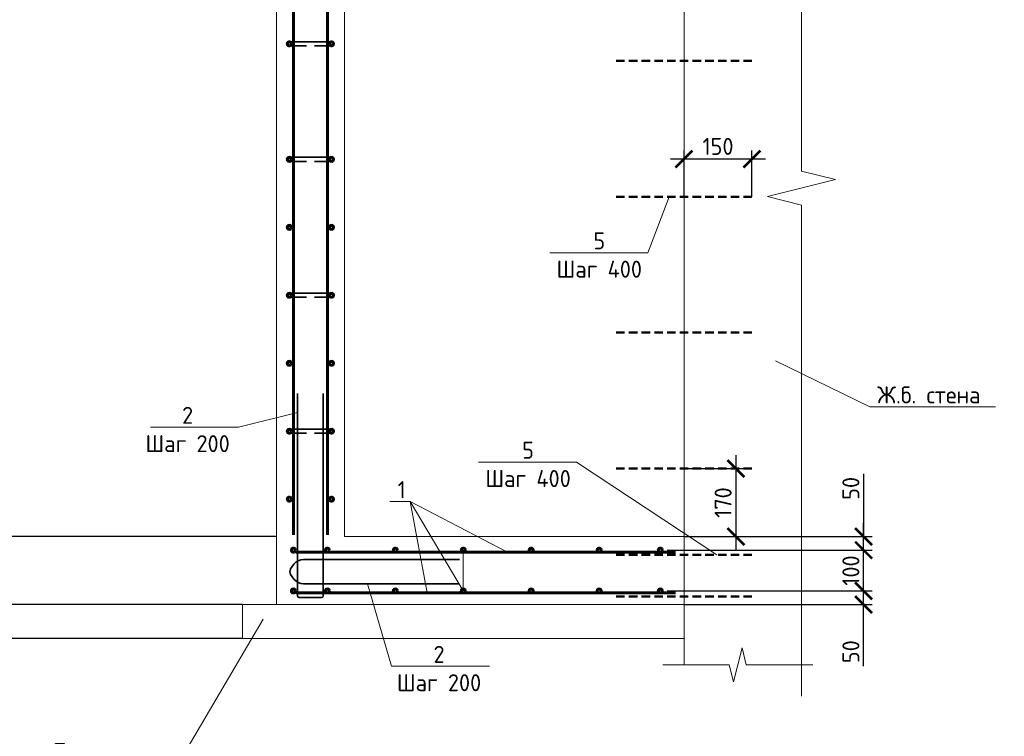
# Model space of a CAD drawing. Header units: millimetres. Extents: x 130535 to 3472113, y -52734 to 121434.
# Tile 90 of 100: x 749900 to 764394, y -3868 to 6676. Entities that reach past the tile are written whole.
import ezdxf
from ezdxf import colors
from ezdxf.entities.mleader import LeaderData, LeaderLine
from ezdxf.math import Vec2, Vec3

# ---------------------------------------------------------------- set-up
doc = ezdxf.new("R2010")
doc.units = ezdxf.units.MM
doc.linetypes.add('DASHED2', pattern=[0.375, 0.25, -0.125])
doc.layers.get('DEFPOINTS').update_dxf_attribs({"color": 1, "lineweight": 0})
for name, color, linetype, lineweight in [('Основная 0.35', 200, 'Continuous', 35), ('Основная 0.60', 142, 'Continuous', 60), ('РАЗМЕРЫ', 1, 'Continuous', 9), ('Символы 0.20', 1, 'Continuous', 20), ('Текст 0.25', 82, 'Continuous', 25), ('Тонкая', 81, 'Continuous', 20), ('Тонкая 0.20', 30, 'Continuous', 20)]:
    doc.layers.add(name, color=color, linetype=linetype, lineweight=lineweight)
doc.styles.add('GOST-2.304_Type-B', font='GOST_Common.ttf')
doc.styles.add('ГОСТ', font='isocpeur.TTF')
doc.dimstyles.new('СПДС', dxfattribs={"dimscale": 100, "dimtxt": 2.5, "dimasz": 2.5, "dimexe": 1.25, "dimexo": 0, "dimtad": 1, "dimdec": 0, "dimtxsty": 'GOST-2.304_Type-B', "dimblk": 'ARCHTICK', "dimcen": 2.5, "dimdle": 2, "dimadec": 0, "dimazin": 2, "dimtfac": 0.75, "dimtdec": 0, "dimtmove": 1, "dimatfit": 3, "dimfxl": 1, "dimtolj": 1, "dimarcsym": 1})

# ---------------------------------------------------------------- blocks, each defined once
blk = doc.blocks.new('_None')
blk = doc.blocks.new('_ArchTick')
at = {"color": 0, "linetype": 'ByBlock', "const_width": 0.15}
blk.add_lwpolyline([(-0.5, -0.5), (0.5, 0.5)], dxfattribs=at)
blk = doc.blocks.new('*D523')
at = {"layer": 'DEFPOINTS', "color": 0, "linetype": 'Continuous', "lineweight": 0, "transparency": 16777216}
for p in [(759429, -1729), (762323, -1729), (759679, -1929)]:
    blk.add_point(p, dxfattribs=at)
at = {"layer": 'РАЗМЕРЫ', "color": 0, "linetype": 'Continuous', "lineweight": -2, "transparency": 16777216}
for p, q in [((762323, -2129), (762323, -1529)), ((759429, -1729), (762448, -1729)), ((759679, -1929), (762448, -1929)), ((762323, -2836), (762323, -1929))]:
    blk.add_line(p, q, dxfattribs=at)
at = {"layer": 'РАЗМЕРЫ', "color": 0, "linetype": 'Continuous', "lineweight": -2, "transparency": 16777216, "xscale": 250, "yscale": 250, "zscale": 250}
for p, rotation in [((762323, -1729), 90), ((762323, -1929), 270)]:
    blk.add_blockref('_ArchTick', p, dxfattribs=dict(at, rotation=rotation))
at = {"layer": 'РАЗМЕРЫ', "color": 0, "linetype": 'Continuous', "lineweight": 0, "transparency": 16777216, "insert": (762135, -2623), "char_height": 250, "attachment_point": 5, "rotation": 90, "style": 'GOST-2.304_Type-B'}
blk.add_mtext('\\A1;50', dxfattribs=at)
blk = doc.blocks.new('*D524')
at = {"layer": 'DEFPOINTS', "color": 0, "linetype": 'Continuous', "lineweight": 0, "transparency": 16777216}
for p in [(759429, -1129), (762323, -1129), (759429, -1729)]:
    blk.add_point(p, dxfattribs=at)
at = {"layer": 'РАЗМЕРЫ', "color": 0, "linetype": 'Continuous', "lineweight": -2, "transparency": 16777216}
for p, q in [((762323, -1929), (762323, -929)), ((759429, -1129), (762448, -1129)), ((759429, -1729), (762448, -1729))]:
    blk.add_line(p, q, dxfattribs=at)
at = {"layer": 'РАЗМЕРЫ', "color": 0, "linetype": 'Continuous', "lineweight": -2, "transparency": 16777216, "xscale": 250, "yscale": 250, "zscale": 250}
for p, rotation in [((762323, -1129), 90), ((762323, -1729), 270)]:
    blk.add_blockref('_ArchTick', p, dxfattribs=dict(at, rotation=rotation))
at = {"layer": 'РАЗМЕРЫ', "color": 0, "linetype": 'Continuous', "lineweight": 0, "transparency": 16777216, "insert": (762135, -1429), "char_height": 250, "attachment_point": 5, "rotation": 90, "style": 'GOST-2.304_Type-B'}
blk.add_mtext('\\A1;100', dxfattribs=at)
blk = doc.blocks.new('*D525')
at = {"layer": 'DEFPOINTS', "color": 0, "linetype": 'Continuous', "lineweight": 0, "transparency": 16777216}
for p in [(759679, -929), (762323, -929), (759429, -1129)]:
    blk.add_point(p, dxfattribs=at)
at = {"layer": 'РАЗМЕРЫ', "color": 0, "linetype": 'Continuous', "lineweight": -2, "transparency": 16777216}
for p, q in [((762323, -8), (762323, -929)), ((762323, -1329), (762323, -729)), ((759679, -929), (762448, -929)), ((759429, -1129), (762448, -1129))]:
    blk.add_line(p, q, dxfattribs=at)
at = {"layer": 'РАЗМЕРЫ', "color": 0, "linetype": 'Continuous', "lineweight": -2, "transparency": 16777216, "xscale": 250, "yscale": 250, "zscale": 250}
for p, rotation in [((762323, -929), 90), ((762323, -1129), 270)]:
    blk.add_blockref('_ArchTick', p, dxfattribs=dict(at, rotation=rotation))
at = {"layer": 'РАЗМЕРЫ', "color": 0, "linetype": 'Continuous', "lineweight": 0, "transparency": 16777216, "insert": (762135, -220), "char_height": 250, "attachment_point": 5, "rotation": 90, "style": 'GOST-2.304_Type-B'}
blk.add_mtext('\\A1;50', dxfattribs=at)
blk = doc.blocks.new('*D531')
at = {"layer": 'DEFPOINTS', "color": 0, "linetype": 'Continuous', "lineweight": 0, "transparency": 16777216}
for p in [(749310, -1929), (753179, -1929), (753179, -2429)]:
    blk.add_point(p, dxfattribs=at)
at = {"layer": 'РАЗМЕРЫ', "color": 0, "linetype": 'Continuous', "lineweight": -2, "transparency": 16777216}
for p, q in [((749310, -2629), (749310, -1729)), ((753179, -1929), (749185, -1929)), ((753179, -2429), (749185, -2429)), ((749310, -3756), (749310, -2429))]:
    blk.add_line(p, q, dxfattribs=at)
at = {"layer": 'РАЗМЕРЫ', "color": 0, "linetype": 'Continuous', "lineweight": -2, "transparency": 16777216, "xscale": 250, "yscale": 250, "zscale": 250}
for p, rotation in [((749310, -1929), 90), ((749310, -2429), 270)]:
    blk.add_blockref('_ArchTick', p, dxfattribs=dict(at, rotation=rotation))
at = {"layer": 'РАЗМЕРЫ', "color": 0, "linetype": 'Continuous', "lineweight": 0, "transparency": 16777216, "insert": (749122, -3481), "char_height": 250, "attachment_point": 5, "rotation": 90, "style": 'GOST-2.304_Type-B'}
blk.add_mtext('\\A1;100', dxfattribs=at)
blk = doc.blocks.new('*D532')
at = {"layer": 'DEFPOINTS', "color": 0, "linetype": 'Continuous', "lineweight": 0, "transparency": 16777216}
for p in [(749310, -929), (753679, -929), (753179, -1929)]:
    blk.add_point(p, dxfattribs=at)
at = {"layer": 'РАЗМЕРЫ', "color": 0, "linetype": 'Continuous', "lineweight": -2, "transparency": 16777216}
for p, q in [((749310, -2129), (749310, -729)), ((753679, -929), (749185, -929)), ((753179, -1929), (749185, -1929))]:
    blk.add_line(p, q, dxfattribs=at)
at = {"layer": 'РАЗМЕРЫ', "color": 0, "linetype": 'Continuous', "lineweight": -2, "transparency": 16777216, "xscale": 250, "yscale": 250, "zscale": 250}
for p, rotation in [((749310, -929), 90), ((749310, -1929), 270)]:
    blk.add_blockref('_ArchTick', p, dxfattribs=dict(at, rotation=rotation))
at = {"layer": 'РАЗМЕРЫ', "color": 0, "linetype": 'Continuous', "lineweight": 0, "transparency": 16777216, "insert": (749122, -1429), "char_height": 250, "attachment_point": 5, "rotation": 90, "style": 'GOST-2.304_Type-B'}
blk.add_mtext('\\A1;200', dxfattribs=at)
blk = doc.blocks.new('*D535')
at = {"layer": 'DEFPOINTS', "color": 0, "linetype": 'Continuous', "lineweight": 0, "transparency": 16777216}
for p in [(749310, 10571), (753679, 10571), (749561, -929)]:
    blk.add_point(p, dxfattribs=at)
at = {"layer": 'РАЗМЕРЫ', "color": 0, "linetype": 'Continuous', "lineweight": -2, "transparency": 16777216}
for p, q in [((749310, -1129), (749310, 10771)), ((753679, 10571), (749185, 10571)), ((749561, -929), (749185, -929))]:
    blk.add_line(p, q, dxfattribs=at)
at = {"layer": 'РАЗМЕРЫ', "color": 0, "linetype": 'Continuous', "lineweight": -2, "transparency": 16777216, "xscale": 250, "yscale": 250, "zscale": 250}
for p, rotation in [((749310, 10571), 90), ((749310, -929), 270)]:
    blk.add_blockref('_ArchTick', p, dxfattribs=dict(at, rotation=rotation))
at = {"layer": 'РАЗМЕРЫ', "color": 0, "linetype": 'Continuous', "lineweight": 0, "transparency": 16777216, "insert": (749122, 4821), "char_height": 250, "attachment_point": 5, "rotation": 90, "style": 'GOST-2.304_Type-B'}
blk.add_mtext('\\A1;2300', dxfattribs=at)
blk = doc.blocks.new('*D514')
at = {"layer": 'DEFPOINTS', "color": 0, "linetype": 'Continuous', "lineweight": 0, "transparency": 16777216}
for p in [(759679, 4625), (759679, 4071), (760679, 4071)]:
    blk.add_point(p, dxfattribs=at)
at = {"layer": 'РАЗМЕРЫ', "color": 0, "linetype": 'Continuous', "lineweight": -2, "transparency": 16777216}
for p, q in [((759679, 4071), (759679, 4750)), ((760679, 4071), (760679, 4750)), ((760879, 4625), (759479, 4625))]:
    blk.add_line(p, q, dxfattribs=at)
at = {"layer": 'РАЗМЕРЫ', "color": 0, "linetype": 'Continuous', "lineweight": -2, "transparency": 16777216, "xscale": 250, "yscale": 250, "zscale": 250, "rotation": 180}
blk.add_blockref('_ArchTick', (759679, 4625), dxfattribs=at)
at = {"layer": 'РАЗМЕРЫ', "color": 0, "linetype": 'Continuous', "lineweight": -2, "transparency": 16777216, "xscale": 250, "yscale": 250, "zscale": 250}
blk.add_blockref('_ArchTick', (760679, 4625), dxfattribs=at)
at = {"layer": 'РАЗМЕРЫ', "color": 0, "linetype": 'Continuous', "lineweight": 0, "transparency": 16777216, "insert": (760179, 4812), "char_height": 250, "attachment_point": 5, "style": 'GOST-2.304_Type-B'}
blk.add_mtext('\\A1;150', dxfattribs=at)
blk = doc.blocks.new('*D562')
at = {"layer": 'DEFPOINTS', "color": 0, "linetype": 'Continuous', "lineweight": 0, "transparency": 16777216}
for p in [(759679, 71), (759679, -929), (760442, -929)]:
    blk.add_point(p, dxfattribs=at)
at = {"layer": 'РАЗМЕРЫ', "color": 0, "linetype": 'Continuous', "lineweight": -2, "transparency": 16777216}
for p, q in [((760442, 271), (760442, -1129)), ((759679, 71), (760567, 71)), ((759679, -929), (760567, -929))]:
    blk.add_line(p, q, dxfattribs=at)
at = {"layer": 'РАЗМЕРЫ', "color": 0, "linetype": 'Continuous', "lineweight": -2, "transparency": 16777216, "xscale": 250, "yscale": 250, "zscale": 250}
for p, rotation in [((760442, 71), 90), ((760442, -929), 270)]:
    blk.add_blockref('_ArchTick', p, dxfattribs=dict(at, rotation=rotation))
at = {"layer": 'РАЗМЕРЫ', "color": 0, "linetype": 'Continuous', "lineweight": 0, "transparency": 16777216, "insert": (760254, -429), "char_height": 250, "attachment_point": 5, "rotation": 90, "style": 'GOST-2.304_Type-B'}
blk.add_mtext('\\A1;170', dxfattribs=at)

msp = doc.modelspace()

# ---------------------------------------------------------------- linework, layer by layer
at = {"linetype": 'DASHED2', "lineweight": 50, "ltscale": 500}
for p, q in [((760679.5, 6071.3), (758679.5, 6071.3)), ((760679.5, 4071.3), (758679.5, 4071.3)), ((760679.5, 2071.3), (758679.5, 2071.3)), ((760679.5, 71.3), (758679.5, 71.3)), ((760679.5, -1198.8), (758679.5, -1198.8)), ((760679.5, -1808.8), (758679.5, -1808.8))]:
    msp.add_line(p, q, dxfattribs=at)
at = {"linetype": 'ByBlock', "lineweight": 20, "ltscale": 0.5}
msp.add_lwpolyline([(761406.3, 11373.7), (761406.3, 4448.7), (761906.3, 4323.7), (760906.3, 4073.7), (761406.3, 3948.7), (761406.3, -3276.3)], dxfattribs=at)
at = {"layer": 'Основная 0.35'}
for p, q in [((753869.5, 6351.2), (754489.5, 6351.2)), ((753869.5, 6291.2), (754119.5, 6291.2)), ((754489.5, 6291.2), (754239.5, 6291.2)), ((753869.5, 4651.2), (754489.5, 4651.2)), ((753869.5, 4591.2), (754119.5, 4591.2)), ((754489.5, 4591.2), (754239.5, 4591.2)), ((753869.5, 2651.2), (754489.5, 2651.2)), ((753869.5, 2591.2), (754119.5, 2591.2)), ((754489.5, 2591.2), (754239.5, 2591.2)), ((753989.5, -1800.8), (753989.5, 1174.2)), ((754369.5, -1800.8), (754369.5, 1174.2)), ((753869.5, 651.2), (754489.5, 651.2)), ((753869.5, 591.2), (754119.5, 591.2)), ((754489.5, 591.2), (754239.5, 591.2)), ((756375.1, -1264.5), (754125.1, -1264.5)), ((756375.1, -1625.1), (754125.1, -1625.1)), ((754344.5, -1825.8), (754014.5, -1825.8))]:
    msp.add_line(p, q, dxfattribs=at)
for centre, radius, start, end in [((753869.5, 6321.2), 30, 90, 270), ((754489.5, 6321.2), 30, 270, 90), ((753869.5, 4621.2), 30, 90, 270), ((754489.5, 4621.2), 30, 270, 90), ((753869.5, 2621.2), 30, 90, 270), ((754489.5, 2621.2), 30, 270, 90), ((753869.5, 621.2), 30, 90, 270), ((754489.5, 621.2), 30, 270, 90), ((754102.5, -1496.5), 233.1, 84.44835, 167.41224), ((754102.5, -1393.1), 233.1, 192.58776, 275.55165), ((754014.5, -1800.8), 25, 180, 270), ((754344.5, -1800.8), 25, 270, 0)]:
    msp.add_arc(centre, radius, start, end, dxfattribs=at)
at = {"layer": 'Основная 0.60'}
for p, q in [((753929.5, -903.8), (753929.5, 10446.2)), ((754429.5, -903.8), (754429.5, 10446.2)), ((753963.3, -1158.8), (759554.5, -1158.8)), ((753963.3, -1758.8), (759554.5, -1758.8))]:
    msp.add_line(p, q, dxfattribs=at)
for centre in [(753869.5, 6321.2), (754489.5, 6321.2), (753869.5, 4621.2), (754489.5, 4621.2), (753869.5, 3621.2), (754489.5, 3621.2), (753869.5, 2621.2), (754489.5, 2621.2), (753869.5, 1621.2), (754489.5, 1621.2), (753869.5, 621.2), (754489.5, 621.2), (753869.5, -378.8), (754489.5, -378.8), (753929.5, -1128.8), (754429.5, -1128.8), (755429.5, -1128.8), (756429.5, -1128.8), (757429.5, -1128.8), (758429.5, -1128.8), (759329.5, -1128.8), (753929.5, -1728.8), (754429.5, -1728.8), (755429.5, -1728.8), (756429.5, -1728.8), (757429.5, -1728.8), (758429.5, -1728.8), (759329.5, -1728.8)]:
    msp.add_circle(centre, 30, dxfattribs=at)
at = {"layer": 'РАЗМЕРЫ', "linetype": 'Continuous', "lineweight": 0}
for q in [(755897.5, -1758.8), (757079.6, -1158.8)]:
    msp.add_line((755647.9, -412.9), q, dxfattribs=at)
at = {"layer": 'Символы 0.20'}
msp.add_line((753118.8, 679.9), (753018.8, 679.9), dxfattribs=at)
for points in [[(753989.5, 897.6), (753118.8, 679.9)], [(753018.8, 679.9), (751824.2, 679.9)]]:
    msp.add_lwpolyline(points, dxfattribs=at)
at = {"layer": 'Тонкая'}
msp.add_lwpolyline([(761575.1, -2817.4), (761425.1, -2817.4), (760595.6, -2817.4), (760533.1, -2567.4), (760408.1, -3067.4), (760345.6, -2817.4), (759516, -2817.4), (759366, -2817.4)], dxfattribs=at)
at = {"layer": 'Тонкая 0.20'}
for p, q in [((759679.5, 11123.7), (759679.5, -2817.4)), ((753679.5, 10571.2), (753679.5, -903.8)), ((754679.5, -903.8), (754679.5, 10571.2)), ((753679.5, 5235.8), (753679.5, -1928.8)), ((754679.5, -928.8), (754679.5, 5235.8)), ((759679.5, -928.8), (754679.5, -928.8)), ((759679.5, -1928.8), (759679.5, -928.8)), ((752179.5, -1928.8), (751679.5, -1928.8)), ((753179.5, -1928.8), (759679.5, -1928.8)), ((753179.5, -1928.8), (753179.5, -2428.8)), ((753179.5, -2428.8), (759679.5, -2428.8))]:
    msp.add_line(p, q, dxfattribs=at)

# ---------------------------------------------------------------- texts
at = {"insert": (153574.3, 18462.6), "char_height": 330, "attachment_point": 1, "style": 'ГОСТ'}
msp.add_mtext_dynamic_manual_height_columns('\\pi10055.14148;{\\H1.5152x;\\P\\pi7542.56108;Общие указания\\P\\pi1650;}1.^IРабочая документация разработана в соответствии с заданием на проектирование, требованиями действующих технических регламентов, стандартов, сводов правил и других документов, содержащих установленные требования.\\P2.^IРабочая документация выполнена в соответствии со следующими нормативными и техническими документами:\\P-^IСП 20.13330.2016 "Нагрузки и Воздействия";\\P-^IСП 63.13330.2012 "Бетонные и железобетонные конструкции. Основные положения";\\P-^IСП 22.13330.2016 "Основания зданий и сооружений";\\P-^IСП 45.13330.2012 "Земляные сооружения, основания и фундаменты".\\P3.   За относительную отметку 0,000 принята отметка чистого пола первого этажа.\\P4.^IПеречень видов работ, для которых необходимо составлять акты освидетельствования скрытых работ:\\P-^Iармирование конструкций;\\P-^Iосвидетельствование опалубки перед бетонированием;\\P-^Iвыполнение сварочных работ;\\P-^Iотбор контрольных проб бетона;\\P-^Iсоответствие законченных железобетонных конструкций проекту с отображением качества работ;\\P-^Iустройство монолитных конструкций, выполняемых в зимнее время;  \\P\\pi0;        -    устройство гидроизоляции;\\P\\pi1650;-^Iуплотнение грунтов и обратную засыпку.\\PЗапрещается выполнение последующих работ при отсутствии актов освидетельствования предшествующих скрытых работ во всех случаях.\\P\\pi0;        5. Проект рассчитан на производство работ в период положительных температур. В случае выполнения работ при отрицательных температурах необходимо выполнять требования СНиП часть 3 по производству работ и ППР.\\P        6. При минимальной температуре воздуха до минус 15°С допускается:\\P\\pi1650;-выдерживание бетона в конструкции методом термоса, при предварительном разогреве бетонной смеси;\\P -форсированный электроразогрев бетона в конструкции с повторным уплотнением.\\PПри минимальной температуре воздуха до минус 25°С допускается:\\P -обогрев бетона в греющей опалубке с помощью низкотемпературных электронагревателей;\\P -электродный сквозной прогрев бетона;\\P -электрообогрев с помощью греющего провода.', width=18460.283, gutter_width=5800, heights=[33815.2], dxfattribs=at)
at = {"layer": 'Символы 0.20', "insert": (752371.7, 979.9), "char_height": 250, "attachment_point": 2, "style": 'GOST-2.304_Type-B'}
msp.add_mtext('2\\PШаг 200', dxfattribs=at)
at = {"layer": 'Текст 0.25', "char_height": 250, "attachment_point": 1, "style": 'GOST-2.304_Type-B'}
for insert in [(580193.7, 4816.9), (644751.2, 4816.9), (709308.8, 4816.9)]:
    msp.add_mtext_dynamic_manual_height_columns('\\pi750;1 Обратную засыпку пазух выполнять непучинистым, ненабухающим грунтом без органических включений с проливкой водой слоями не более 20 см с уплотнением грунта до коэффициента уплотнения 0,95.\\P2 При производстве земляных работ не допускать ухудшения свойств грунтов и качества подготовленного основания вследствие замачивания, промерзания, размыва, повреждения механизмами и транспортом.\\P3 Поз. 5 установить на хим. анкер BIT 200 (EASY FIX DIT-200) или аналог. Анкеровка выполняется в теле стен, ступеней и в теле плиты по всей длине с шагом 400 мм.\\P4 При изготовлении пространственных арматурных каркасов соединение стержней выполнять при помощи вязальной проволоки. \\P5 Поз. 4 установить в шахматном порядке.\\P6 Выполнить обмазочную гидроизоляцию всех поверхностей, соприкасающихся с грунтом, горячим битумом за 2 раза.\\P7 Поз. 2 выполняется в теле стен, ступеней и в теле плиты по всей длине с шагом 200 мм', width=17507.725, gutter_width=1250, heights=[0], dxfattribs=dict(at, insert=insert))

# ---------------------------------------------------------------- dimensions: what is measured, and where the dimension line sits
at = {"layer": 'РАЗМЕРЫ', "color": 3, "linetype": 'Continuous', "lineweight": 0}
for base, p1, p2, picture, middle in [((749309.7, 10571.2), (749560.6, -928.8), (753679.5, 10571.2), '*D535', (749122.2, 4821.2)), ((749309.7, -928.8), (753179.5, -1928.8), (753679.5, -928.8), '*D532', (749122.2, -1428.8))]:
    dim = msp.add_linear_dim(base=base, p1=p1, p2=p2, angle=90, dimstyle='СПДС', override={"dimlfac": 0.2}, dxfattribs=at)
    dim.commit()
    dim.dimension.update_dxf_attribs({"geometry": picture, "text_midpoint": middle})
at = {"layer": 'РАЗМЕРЫ', "linetype": 'Continuous', "lineweight": 0}
for base, p1, p2, angle, text, picture, middle in [((759679.5, 4624.9), (760679.5, 4071.3), (759679.5, 4071.3), 180, '150', '*D514', (760179.5, 4812.4)), ((760442, -928.8), (759679.5, 71.3), (759679.5, -928.8), 90, '170', '*D562', (760254.5, -428.7))]:
    dim = msp.add_linear_dim(base=base, p1=p1, p2=p2, angle=angle, text=text, dimstyle='СПДС', dxfattribs=at)
    dim.commit()
    dim.dimension.update_dxf_attribs({"geometry": picture, "text_midpoint": middle})
at = {"layer": 'РАЗМЕРЫ', "color": 3, "linetype": 'Continuous', "lineweight": 0}
for base, p1, p2, picture, middle in [((762322.6, -928.8), (759429.5, -1128.8), (759679.5, -928.8), '*D525', (762341.4, -220.3)), ((762322.6, -1728.8), (759679.5, -1928.8), (759429.5, -1728.8), '*D523', (762271, -2623.4))]:
    dim = msp.add_linear_dim(base=base, p1=p1, p2=p2, angle=90, text='50', dimstyle='СПДС', override={"dimlfac": 0.2}, dxfattribs=at)
    dim.commit()
    dim.dimension.update_dxf_attribs({"geometry": picture, "text_midpoint": middle, "dimtype": 160})
dim = msp.add_linear_dim(base=(762322.6, -1128.8), p1=(759429.5, -1728.8), p2=(759429.5, -1128.8), angle=90, text='100', dimstyle='СПДС', override={"dimlfac": 0.2}, dxfattribs=at)
dim.commit()
dim.dimension.update_dxf_attribs({"geometry": '*D524', "text_midpoint": (762135.1, -1428.8)})
dim = msp.add_linear_dim(base=(749309.7, -1928.8), p1=(753179.5, -2428.8), p2=(753179.5, -1928.8), angle=90, dimstyle='СПДС', override={"dimlfac": 0.2}, dxfattribs=at)
dim.commit()
dim.dimension.update_dxf_attribs({"geometry": '*D531', "text_midpoint": (749065.8, -3481.1), "dimtype": 160})

# ---------------------------------------------------------------- leaders
at = {"layer": 'Символы 0.20'}
ml = msp.add_multileader_mtext('Standard', dxfattribs=at)
ml.set_content('5\\PШаг 400', color=256, style='GOST-2.304_Type-B')
ml.set_leader_properties(color=256, linetype='ByLayer', lineweight=-1)
ml.set_arrow_properties(name='NONE')
ml.build(insert=Vec2(0, 0))
ml.multileader.update_dxf_attribs({"text_left_attachment_type": 6, "text_right_attachment_type": 6, "dogleg_length": 1, "arrow_head_size": 18, "scale": 20})
ctx = ml.context
ctx.base_point, ctx.scale, ctx.char_height, ctx.arrow_head_size, ctx.landing_gap_size, ctx.plane_origin = Vec3(757817.5, 3246.7), 20, 250, 18, 9, Vec3(759896.8, 3371.3)
ctx.left_attachment, ctx.right_attachment, ctx.text_align_type = 6, 6, 1
notes = []
notes.append((ctx, [(0, (1, 1, 0), (759146.1, 3246.7), (-1, 0), 100, [(0, [(759461.9, 4071.3)], 0, [])])]))
ctx.mtext.insert, ctx.mtext.alignment, ctx.mtext.flow_direction = Vec3(758431.8, 3546.7), 2, 5
ml = msp.add_multileader_mtext('Standard', dxfattribs=at)
ml.set_content('Ж.б. стена', color=256, style='GOST-2.304_Type-B')
ml.set_leader_properties(color=256, linetype='ByLayer', lineweight=-1)
ml.set_arrow_properties(name='NONE')
ml.build(insert=Vec2(0, 0))
ml.multileader.update_dxf_attribs({"text_left_attachment_type": 6, "text_right_attachment_type": 6, "dogleg_length": 1, "arrow_head_size": 18, "scale": 20})
ctx = ml.context
ctx.base_point, ctx.scale, ctx.char_height, ctx.arrow_head_size, ctx.landing_gap_size, ctx.plane_origin = Vec3(762514.3, 980.8), 20, 250, 18, 9, Vec3(762035.3, 673.1)
ctx.left_attachment, ctx.right_attachment = 6, 6
notes.append((ctx, [(0, (1, 1, 0), (762414.3, 980.8), (1, 0), 100, [(0, [(761024.6, 1658.5)], 0, [])])]))
ctx.mtext.insert, ctx.mtext.flow_direction = Vec3(762523.3, 1280.8), 5
ml = msp.add_multileader_mtext('Standard', dxfattribs=at)
ml.set_content('5\\PШаг 400', color=256, style='GOST-2.304_Type-B')
ml.set_leader_properties(color=256, linetype='ByLayer', lineweight=-1)
ml.set_arrow_properties(name='NONE')
ml.build(insert=Vec2(0, 0))
ml.multileader.update_dxf_attribs({"text_left_attachment_type": 6, "text_right_attachment_type": 6, "dogleg_length": 1, "arrow_head_size": 18, "scale": 20})
ctx = ml.context
ctx.base_point, ctx.scale, ctx.char_height, ctx.arrow_head_size, ctx.landing_gap_size, ctx.plane_origin = Vec3(756769.1, 166.5), 20, 250, 18, 9, Vec3(758848.4, 291.1)
ctx.left_attachment, ctx.right_attachment, ctx.text_align_type = 6, 6, 1
notes.append((ctx, [(0, (1, 1, 0), (758097.7, 166.5), (-1, 0), 100, [(0, [(760161.2, -1198.8)], 0, [])])]))
ctx.mtext.insert, ctx.mtext.alignment, ctx.mtext.flow_direction = Vec3(757383.4, 466.5), 2, 5
ml = msp.add_multileader_mtext('Standard', dxfattribs=at)
ml.set_content('1', color=256, style='GOST-2.304_Type-B')
ml.set_leader_properties(color=256, linetype='ByLayer', lineweight=-1)
ml.set_arrow_properties(name='NONE')
ml.build(insert=Vec2(0, 0))
ml.multileader.update_dxf_attribs({"text_left_attachment_type": 6, "text_right_attachment_type": 6, "dogleg_length": 1, "arrow_head_size": 18, "scale": 20})
ctx = ml.context
ctx.base_point, ctx.scale, ctx.char_height, ctx.arrow_head_size, ctx.landing_gap_size, ctx.plane_origin = Vec3(755454.9, -412.9), 20, 250, 18, 9, Vec3(756296.2, 3741.2)
ctx.left_attachment, ctx.right_attachment = 6, 6
notes.append((ctx, [(0, (1, 1, 0), (755647.9, -412.9), (-1, 0), 100, [(1, [(756429.5, -1128.8), (756429.5, -1728.8)], 0, [])])]))
ctx.mtext.insert, ctx.mtext.width, ctx.mtext.flow_direction = Vec3(755463.9, -112.9), 28.429, 5
ml = msp.add_multileader_mtext('Standard', dxfattribs=at)
ml.set_content('2\\PШаг 200', color=256, style='GOST-2.304_Type-B')
ml.set_leader_properties(color=256, linetype='ByLayer', lineweight=-1)
ml.set_arrow_properties(name='NONE')
ml.build(insert=Vec2(0, 0))
ml.multileader.update_dxf_attribs({"text_left_attachment_type": 6, "text_right_attachment_type": 6, "dogleg_length": 1, "arrow_head_size": 18, "scale": 20})
ctx = ml.context
ctx.base_point, ctx.scale, ctx.char_height, ctx.arrow_head_size, ctx.landing_gap_size, ctx.plane_origin = Vec3(755470.7, -2837.4), 20, 250, 18, 9, Vec3(761764, 1495.8)
ctx.left_attachment, ctx.right_attachment, ctx.text_align_type = 6, 6, 1
notes.append((ctx, [(1, (1, 1, 0), (755370.7, -2837.4), (1, 0), 100, [(0, [(755017.6, -1625.1)], 0, [])])]))
ctx.mtext.insert, ctx.mtext.alignment, ctx.mtext.flow_direction = Vec3(756072.5, -2537.4), 2, 5
ml = msp.add_multileader_mtext('Standard', dxfattribs=at)
ml.set_content('Подготовка\\Pбетон В7,5', color=256, style='GOST-2.304_Type-B')
ml.set_leader_properties(color=256, linetype='ByLayer', lineweight=-1)
ml.set_arrow_properties(name='NONE')
ml.build(insert=Vec2(0, 0))
ml.multileader.update_dxf_attribs({"text_left_attachment_type": 6, "text_right_attachment_type": 6, "dogleg_length": 1, "arrow_head_size": 18, "scale": 20})
ctx = ml.context
ctx.base_point, ctx.scale, ctx.char_height, ctx.arrow_head_size, ctx.landing_gap_size, ctx.plane_origin = Vec3(750313.8, -4269.3), 20, 250, 18, 9, Vec3(753470.6, -447.3)
ctx.left_attachment, ctx.right_attachment, ctx.text_align_type = 6, 6, 1
notes.append((ctx, [(1, (1, 1, 0), (752231.8, -4269.3), (-1, 0), 100, [(0, [(753484, -2146)], 0, [])])]))
ctx.mtext.insert, ctx.mtext.alignment, ctx.mtext.flow_direction = Vec3(751222.8, -3969.3), 2, 5
for ctx, leaders in notes:
    for number, flags, end, landing, length, lines in leaders:
        leader = LeaderData()
        leader.index, (leader.has_last_leader_line, leader.has_dogleg_vector, leader.attachment_direction) = number, flags
        leader.last_leader_point, leader.dogleg_vector, leader.dogleg_length = Vec3(end), Vec3(landing), length
        for number, points, colour, breaks in lines:
            line = LeaderLine()
            line.index, line.vertices, line.color, line.breaks = number, Vec3.list(points), colors.encode_raw_color(colour), breaks
            leader.lines.append(line)
        ctx.leaders.append(leader)

doc.saveas('drawing.dxf')
